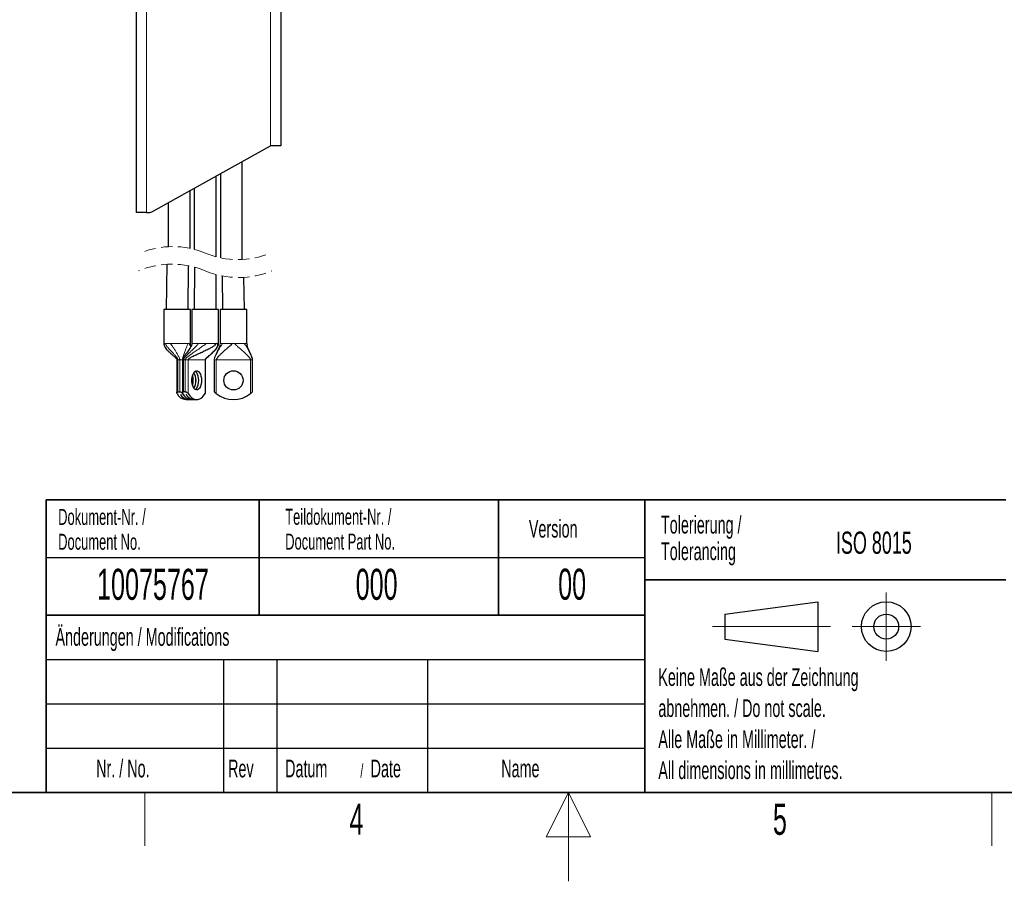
# Model space of a CAD drawing. Header units: millimetres. Extents: x 5 to 418, y 2 to 292.
# Tile 10 of 31: x 155 to 266, y 2 to 99. Entities that reach past the tile are written whole.
import ezdxf

# ---------------------------------------------------------------- set-up
doc = ezdxf.new("R2010")
doc.units = ezdxf.units.MM
doc.linetypes.add('HIDDEN', pattern=[1.905, 1.27, -0.635])
doc.layers.add('SLD-0', color=7, linetype='Continuous')
doc.styles.add('SLDTEXTSTYLE0', font='TXT', dxfattribs={"width": 0.605})

msp = doc.modelspace()

# ---------------------------------------------------------------- linework, layer by layer
at = {"color": 7, "linetype": 'Continuous', "lineweight": 25}
for p, q in [((168.2562, 241.4291), (168.2562, 77.4291)), ((184.5895, 231.5958), (184.5895, 84.9291)), ((170.1116, 77.534), (183.4229, 84.9291)), ((184.5895, 84.9291), (183.4229, 84.9291)), ((180.234, 72.1183), (180.234, 83.1576)), ((177.2895, 72.4226), (177.2895, 81.5217)), ((177.7673, 81.7872), (177.7673, 72.3093)), ((174.8229, 80.1514), (174.8229, 73.2582)), ((174.345, 73.3715), (174.345, 79.8859)), ((171.8784, 78.5155), (171.8784, 73.5625)), ((169.4229, 77.4291), (168.2562, 77.4291)), ((169.4229, 77.4291), (169.7069, 77.4291)), ((171.7179, 71.5757), (171.6474, 66.4877)), ((174.1141, 66.4877), (174.1823, 71.4088)), ((174.8256, 71.2595), (174.8229, 66.4877)), ((177.2895, 66.4877), (177.2872, 70.4211)), ((177.946, 70.2688), (177.9983, 66.4877)), ((180.4649, 66.4877), (180.4147, 70.1063)), ((177.9961, 66.6433), (177.9983, 66.4877)), ((171.3808, 66.4877), (171.3808, 62.6543)), ((172.1308, 66.4877), (171.3808, 66.4877)), ((174.3808, 66.4877), (172.1308, 66.4877)), ((174.1141, 66.4877), (174.1144, 66.5065)), ((174.3808, 62.6543), (174.3808, 66.4877)), ((174.5562, 66.4877), (174.5562, 62.6543)), ((177.5562, 66.4877), (174.5562, 66.4877)), ((177.5562, 62.6543), (177.5562, 66.4877)), ((177.7316, 66.4877), (177.7316, 62.6543)), ((180.7316, 66.4877), (177.7316, 66.4877)), ((180.7316, 62.6543), (180.7316, 66.4877)), ((180.7316, 62.6543), (180.7631, 62.4409)), ((172.8519, 60.821), (172.8519, 57.0968)), ((173.4726, 60.821), (173.4726, 57.0968)), ((176.085, 57.0968), (176.085, 60.821)), ((177.0649, 60.821), (177.0649, 57.2106)), ((181.3983, 57.2106), (181.3983, 60.821)), ((172.9714, 57.2106), (173.1783, 57.2106)), ((173.2533, 56.9069), (173.2547, 56.9069)), ((173.7989, 57.2106), (173.592, 57.2106)), ((173.8739, 56.9069), (173.8754, 56.9069)), ((173.8478, 56.321), (174.1574, 56.321)), ((174.1589, 56.321), (174.4685, 56.321)), ((174.4685, 56.321), (174.7781, 56.321)), ((174.7795, 56.321), (175.0891, 56.321))]:
    msp.add_line(p, q, dxfattribs=at)
at = {"color": 7, "linetype": 'Continuous', "lineweight": 18}
for p, q in [((169.4229, 241.4291), (169.4229, 77.4291)), ((183.4229, 84.9291), (183.4229, 231.5958)), ((171.3849, 62.6543), (171.5104, 62.6543)), ((171.5104, 62.6543), (171.5541, 62.6543)), ((171.5541, 62.6543), (172.1308, 62.6543)), ((172.1308, 62.6543), (174.1301, 62.6543)), ((174.1301, 62.6543), (174.2243, 62.6543)), ((174.2243, 62.6543), (174.3755, 62.6543)), ((174.5744, 62.6543), (175.3062, 62.6543)), ((175.3062, 62.6543), (176.1132, 62.6543)), ((176.1132, 62.6543), (176.213, 62.6543)), ((176.213, 62.6543), (177.3056, 62.6543)), ((177.3056, 62.6543), (177.3998, 62.6543)), ((177.3998, 62.6543), (177.5559, 62.6543)), ((177.6936, 62.4054), (177.7316, 62.6543)), ((177.7316, 62.6543), (177.962, 62.6543)), ((177.962, 62.6543), (178.0181, 62.6543)), ((178.0181, 62.6543), (179.1374, 62.6543)), ((179.1374, 62.6543), (179.3258, 62.6543)), ((179.3258, 62.6543), (180.4451, 62.6543)), ((180.4451, 62.6543), (180.5012, 62.6543)), ((180.5012, 62.6543), (180.7316, 62.6543)), ((172.9106, 60.821), (172.853, 60.821)), ((172.9714, 60.821), (172.9106, 60.821)), ((173.1783, 60.821), (172.9714, 60.821)), ((172.9714, 57.2106), (172.9714, 60.821)), ((173.4726, 60.821), (173.1783, 60.821)), ((173.1783, 60.821), (173.1783, 57.2106)), ((173.592, 60.821), (173.4763, 60.821)), ((173.7989, 60.821), (173.592, 60.821)), ((173.592, 57.2106), (173.592, 60.821)), ((173.8727, 60.821), (173.7989, 60.821)), ((173.7989, 60.821), (173.7989, 57.2106)), ((174.1252, 60.821), (173.8727, 60.821)), ((176.053, 60.821), (174.1252, 60.821)), ((174.1252, 56.9979), (174.1252, 60.821)), ((176.053, 60.821), (176.053, 56.9979)), ((176.0822, 60.821), (176.053, 60.821)), ((177.0779, 60.821), (177.0649, 60.821)), ((177.3038, 60.821), (177.0779, 60.821)), ((181.1594, 60.821), (177.3038, 60.821)), ((177.3038, 56.9979), (177.3038, 60.821)), ((181.3853, 60.821), (181.1594, 60.821)), ((181.1594, 60.821), (181.1594, 56.9979)), ((181.3983, 60.821), (181.3853, 60.821))]:
    msp.add_line(p, q, dxfattribs=at)
at = {"color": 7, "linetype": 'Continuous', "lineweight": 25, "flags": 128}
for points in [[(175.6162, 58.7375), (175.6308, 58.4876), (175.6162, 58.2378), (175.5732, 58.0014), (175.5041, 57.7913), (175.4126, 57.6187), (175.3037, 57.4929), (175.1832, 57.4208), (175.0576, 57.4061), (174.9338, 57.4498), (174.8183, 57.5495), (174.7174, 57.6997), (174.6366, 57.8923), (174.5801, 58.1171), (174.5511, 58.3619), (174.5511, 58.6134), (174.5801, 58.8582), (174.6366, 59.0829), (174.7174, 59.2756), (174.8183, 59.4258), (174.9338, 59.5255), (175.0576, 59.5692), (175.1832, 59.5545), (175.3037, 59.4824), (175.4126, 59.3566), (175.5041, 59.184), (175.5732, 58.9738), (175.6162, 58.7375)], [(175.3197, 58.4876), (175.3051, 58.7375), (175.2621, 58.9738), (175.193, 59.184), (175.1015, 59.3566), (174.9926, 59.4824), (174.9336, 59.5254)], [(175.3212, 58.4876), (175.3066, 58.7375), (175.2636, 58.9738), (175.1945, 59.184), (175.103, 59.3566), (174.9941, 59.4824), (174.9343, 59.5258)], [(174.9336, 57.4499), (174.9926, 57.4929), (175.1015, 57.6187), (175.193, 57.7913), (175.2621, 58.0014), (175.3051, 58.2378), (175.3197, 58.4876)], [(174.9343, 57.4495), (174.9941, 57.4929), (175.103, 57.6187), (175.1945, 57.7913), (175.2636, 58.0014), (175.3066, 58.2378), (175.3212, 58.4876)], [(173.5046, 56.9979), (173.6953, 56.7367), (173.9035, 56.5355), (174.1243, 56.3988), (174.3529, 56.3297), (174.4685, 56.321)], [(174.1252, 56.9979), (174.316, 56.7367), (174.5241, 56.5355), (174.745, 56.3988), (174.9735, 56.3297), (175.2047, 56.3297), (175.4333, 56.3988), (175.6541, 56.5355), (175.8623, 56.7367), (176.053, 56.9979)]]:
    msp.add_lwpolyline(points, dxfattribs=at)
at = {"color": 7, "linetype": 'Continuous', "lineweight": 25}
msp.add_circle((179.2316, 58.4876), 1.0833, dxfattribs=at)
for centre, radius, start, end in [((169.7069, 78.2625), 0.8333, 269.999973, 299.054752), ((172.6807, 58.4876), 2.0197, 344.116538, 15.883462), ((172.6832, 58.4876), 2.0187, 344.036446, 15.963554), ((173.5178, 58.5729), 1.4947, 356.72895, 32.477683), ((173.2814, 58.4876), 1.7408, 329.332683, 30.667317), ((173.4691, 58.4151), 1.5428, 328.096513, 2.696855), ((173.9775, 57.5304), 1.2163, 205.959007, 263.878619), ((174.2622, 57.4733), 1.157, 209.305683, 264.803082), ((174.2452, 57.4448), 1.1271, 208.503056, 265.6057), ((174.5982, 57.5304), 1.2163, 205.958986, 263.878632), ((174.8829, 57.4733), 1.157, 209.305655, 264.803101), ((174.8659, 57.4448), 1.1271, 208.503056, 265.6057), ((179.2316, 59.4043), 3.0833, 231.301136, 308.698864)]:
    msp.add_arc(centre, radius, start, end, dxfattribs=at)
at = {"color": 7, "linetype": 'HIDDEN', "lineweight": 18}
for centre, radius, start, end in [((172.3798, 64.017), 9.5587, 67.380135, 112.619865), ((179.7326, 81.6638), 9.5587, 247.380135, 292.619865), ((172.2944, 61.8123), 9.7804, 67.380135, 112.619865), ((179.8178, 79.8684), 9.7804, 247.380135, 292.619865)]:
    msp.add_arc(centre, radius, start, end, dxfattribs=at)
at = {"color": 7, "linetype": 'Continuous', "lineweight": 25}
for points, knots in [([(171.3804, 62.6543), (171.3818, 62.6277), (171.3847, 62.5737), (171.4104, 62.4669), (171.4776, 62.2978), (171.6099, 62.0897), (171.8012, 61.8635), (172.0249, 61.6423), (172.2795, 61.4174), (172.5326, 61.2012), (172.7203, 61.0311), (172.8171, 60.9141), (172.8433, 60.8629), (172.8508, 60.838), (172.8516, 60.8265), (172.8519, 60.821)], [0, 0, 0, 0, 0.03318398, 0.06746265, 0.13654025, 0.2594936, 0.37314956, 0.50607385, 0.65180707, 0.79722722, 0.92169948, 0.96778936, 0.98556059, 0.99314772, 1, 1, 1, 1]), ([(174.5565, 62.6543), (174.5545, 62.6282), (174.545, 62.5012), (174.4055, 62.2168), (174.1198, 61.8), (173.8036, 61.3917), (173.5849, 61.0838), (173.5045, 60.9358), (173.4774, 60.8661), (173.4741, 60.8349), (173.4726, 60.821)], [0, 0, 0, 0, 0.03642338, 0.17713247, 0.43034649, 0.74567373, 0.89648186, 0.95646025, 0.98047449, 1, 1, 1, 1]), ([(177.3056, 62.6543), (177.2514, 62.5879), (177.1265, 62.4345), (176.8494, 62.2492), (176.4895, 62.037), (176.0523, 61.8179), (175.5512, 61.5846), (175.0511, 61.3606), (174.6064, 61.1548), (174.3115, 61.0017), (174.1699, 60.8997), (174.1364, 60.8554), (174.1272, 60.8381), (174.1259, 60.8264), (174.1252, 60.821)], [0, 0, 0, 0, 0.06904949, 0.15939001, 0.26695926, 0.40800937, 0.55465871, 0.71446474, 0.85169976, 0.95072202, 0.9844169, 0.99053205, 0.9956467, 1, 1, 1, 1]), ([(174.4655, 62.3644), (174.4615, 62.3713), (174.4323, 62.4215), (174.3963, 62.5182), (174.3855, 62.6111), (174.3805, 62.6543)], [0, 0, 0, 0, 0.0792387, 0.57196428, 1, 1, 1, 1]), ([(176.085, 60.821), (176.0854, 60.8265), (176.0861, 60.838), (176.0936, 60.8629), (176.1218, 60.9178), (176.1919, 61.0006), (176.327, 61.1329), (176.5756, 61.3484), (176.8666, 61.5974), (177.1358, 61.8635), (177.3271, 62.0897), (177.4594, 62.2978), (177.5265, 62.4669), (177.5523, 62.5737), (177.5551, 62.6277), (177.5566, 62.6543)], [0, 0, 0, 0, 0.00685215, 0.01443916, 0.03221005, 0.08348045, 0.14874368, 0.26852573, 0.49393567, 0.62685746, 0.74051129, 0.86346233, 0.93253862, 0.96681664, 1, 1, 1, 1]), ([(177.703, 62.4414), (177.6885, 62.3972), (177.645, 62.2646), (177.5431, 62.0256), (177.38, 61.667), (177.2209, 61.3325), (177.1371, 61.0972), (177.1141, 61.0325)], [0, 0, 0, 0, 0.09124026, 0.2739661, 0.50952712, 0.86537338, 1, 1, 1, 1]), ([(179.1374, 62.6543), (179.0673, 62.5904), (178.9232, 62.4592), (178.7008, 62.2624), (178.4595, 62.0499), (178.2077, 61.8272), (177.9465, 61.5911), (177.7053, 61.3629), (177.5025, 61.1521), (177.3734, 60.9933), (177.3202, 60.8947), (177.3081, 60.8546), (177.3046, 60.8374), (177.3041, 60.8263), (177.3038, 60.821)], [0, 0, 0, 0, 0.10904032, 0.22379571, 0.34113269, 0.4784574, 0.60986642, 0.74556195, 0.8597679, 0.94578953, 0.97993434, 0.98723206, 0.99389912, 1, 1, 1, 1]), ([(181.3983, 60.821), (181.3977, 60.8329), (181.396, 60.8666), (181.3833, 60.9248), (181.3482, 61.0492), (181.2764, 61.2349), (181.1718, 61.4762), (181.0619, 61.7162), (180.9599, 61.9382), (180.8742, 62.1332), (180.8077, 62.2971), (180.7748, 62.3972), (180.7603, 62.4414)], [0, 0, 0, 0, 0.02049994, 0.05783112, 0.10197896, 0.24272114, 0.39919768, 0.55413526, 0.6961973, 0.81900315, 0.92013201, 1, 1, 1, 1]), ([(172.8839, 56.9979), (172.8713, 57.0226), (172.8465, 57.071), (172.8537, 57.1468), (172.8932, 57.1918), (172.9337, 57.2085), (172.9601, 57.21), (172.9714, 57.2106)], [0, 0, 0, 0, 0.28450223, 0.55926542, 0.7258242, 0.88336714, 1, 1, 1, 1]), ([(173.1783, 57.2106), (173.1982, 57.2087), (173.2393, 57.2048), (173.306, 57.1776), (173.3813, 57.1315), (173.4525, 57.0701), (173.4894, 57.019), (173.5046, 56.9979)], [0, 0, 0, 0, 0.14833265, 0.30647813, 0.53141744, 0.80663586, 1, 1, 1, 1]), ([(173.5046, 56.9979), (173.492, 57.0226), (173.4671, 57.071), (173.4744, 57.1468), (173.5138, 57.1918), (173.5544, 57.2085), (173.5808, 57.21), (173.592, 57.2106)], [0, 0, 0, 0, 0.28450223, 0.55926504, 0.72582359, 0.88336731, 1, 1, 1, 1]), ([(173.7989, 57.2106), (173.8188, 57.2087), (173.8599, 57.2048), (173.9266, 57.1776), (174.002, 57.1315), (174.0732, 57.0701), (174.11, 57.019), (174.1252, 56.9979)], [0, 0, 0, 0, 0.14833339, 0.30647848, 0.53141776, 0.80663613, 1, 1, 1, 1]), ([(176.053, 56.9979), (176.0684, 57.0228), (176.0879, 57.0544), (176.0815, 57.0893), (176.0801, 57.0968)], [0, 0, 0, 0, 0.78488727, 1, 1, 1, 1]), ([(177.0649, 57.2106), (177.0678, 57.2078), (177.0783, 57.1975), (177.1051, 57.1714), (177.1565, 57.1232), (177.2253, 57.0621), (177.2789, 57.0183), (177.3038, 56.9979)], [0, 0, 0, 0, 0.03741553, 0.13783467, 0.35093097, 0.69805176, 1, 1, 1, 1]), ([(181.1594, 56.9979), (181.1902, 57.0232), (181.2513, 57.0733), (181.3229, 57.1381), (181.3701, 57.183), (181.3899, 57.2023), (181.3971, 57.2094), (181.3983, 57.2106)], [0, 0, 0, 0, 0.373398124, 0.740731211, 0.904930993, 0.984660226, 1, 1, 1, 1])]:
    msp.add_open_spline(points, degree=3, knots=knots, dxfattribs=at)
at = {"color": 7, "linetype": 'Continuous', "lineweight": 18}
for points, knots in [([(172.9714, 60.821), (172.9705, 60.831), (172.9685, 60.8531), (172.9562, 60.8877), (172.9273, 60.9499), (172.8406, 61.083), (172.679, 61.2799), (172.4571, 61.528), (172.202, 61.8031), (171.9377, 62.0946), (171.6893, 62.3754), (171.5649, 62.5694), (171.5104, 62.6543)], [0, 0, 0, 0, 0.012745, 0.02813818, 0.04635029, 0.10020281, 0.22939714, 0.37045927, 0.52397975, 0.70694223, 0.87176681, 1, 1, 1, 1]), ([(172.1308, 62.6543), (172.1894, 62.5743), (172.3155, 62.4022), (172.5019, 62.1255), (172.6918, 61.8294), (172.8627, 61.5447), (173.0033, 61.2894), (173.1028, 61.0846), (173.156, 60.9446), (173.1756, 60.8636), (173.1774, 60.8342), (173.1783, 60.821)], [0, 0, 0, 0, 0.14014981, 0.30132759, 0.47110358, 0.63708165, 0.77023002, 0.88270236, 0.95845198, 0.98128546, 1, 1, 1, 1]), ([(174.1301, 62.6543), (174.076, 62.5457), (173.959, 62.3105), (173.8116, 61.9319), (173.6881, 61.5814), (173.5999, 61.2895), (173.5479, 61.1017), (173.5285, 60.9957), (173.5226, 60.9633)], [0, 0, 0, 0, 0.20202295, 0.43727506, 0.67590108, 0.82062696, 0.9450917, 1, 1, 1, 1]), ([(173.592, 60.821), (173.5944, 60.8367), (173.5999, 60.8732), (173.6388, 60.9448), (173.7379, 61.0833), (173.921, 61.279), (174.1716, 61.5258), (174.4638, 61.8003), (174.773, 62.0919), (175.069, 62.3747), (175.2334, 62.5685), (175.3062, 62.6543)], [0, 0, 0, 0, 0.01876368, 0.04365148, 0.09545562, 0.22160723, 0.36092617, 0.51389557, 0.69805889, 0.86632776, 1, 1, 1, 1]), ([(173.7989, 60.821), (173.8003, 60.8311), (173.8033, 60.8539), (173.8219, 60.8884), (173.8661, 60.952), (173.9994, 61.0874), (174.2437, 61.2837), (174.5842, 61.5308), (174.9855, 61.8064), (175.419, 62.0983), (175.842, 62.3812), (176.0985, 62.57), (176.213, 62.6543)], [0, 0, 0, 0, 0.00993797, 0.02247886, 0.03796583, 0.08615301, 0.20819319, 0.34615491, 0.49972654, 0.68687534, 0.86015188, 1, 1, 1, 1]), ([(174.4389, 62.2965), (174.4135, 62.3319), (174.3324, 62.4452), (174.2683, 62.5692), (174.2243, 62.6543)], [0, 0, 0, 0, 0.312866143, 1, 1, 1, 1]), ([(176.053, 60.821), (176.0536, 60.8279), (176.0549, 60.8426), (176.0636, 60.8652), (176.0842, 60.9038), (176.1602, 60.9995), (176.3271, 61.1497), (176.5742, 61.3559), (176.8604, 61.5994), (177.1419, 61.8704), (177.3522, 62.145), (177.4649, 62.4213), (177.4209, 62.5787), (177.3998, 62.6543)], [0, 0, 0, 0, 0.00862833, 0.01855809, 0.03002619, 0.06353645, 0.17115815, 0.31134493, 0.46799003, 0.64330479, 0.79992588, 0.90384458, 1, 1, 1, 1]), ([(177.0649, 60.821), (177.0654, 60.8309), (177.0663, 60.8525), (177.0721, 60.887), (177.086, 60.9481), (177.1278, 61.0787), (177.2112, 61.2777), (177.3322, 61.5285), (177.4796, 61.8071), (177.6498, 62.1021), (177.83, 62.3933), (177.9583, 62.5714), (178.0181, 62.6543)], [0, 0, 0, 0, 0.01435385, 0.03116423, 0.05038689, 0.1047045, 0.22872059, 0.36133456, 0.50623313, 0.68341398, 0.85258784, 1, 1, 1, 1]), ([(181.1594, 60.821), (181.159, 60.8278), (181.1582, 60.8423), (181.1524, 60.8648), (181.1386, 60.9028), (181.0865, 60.9976), (180.9606, 61.1522), (180.758, 61.3629), (180.4932, 61.6133), (180.1824, 61.8926), (179.8684, 62.1691), (179.5801, 62.4231), (179.409, 62.5786), (179.3258, 62.6543)], [0, 0, 0, 0, 0.00785432, 0.01666236, 0.02652924, 0.0542372, 0.14025649, 0.25445936, 0.3901513, 0.55863601, 0.73443965, 0.87079927, 1, 1, 1, 1]), ([(181.3983, 60.821), (181.3979, 60.8309), (181.397, 60.8525), (181.3911, 60.887), (181.3772, 60.9481), (181.3354, 61.0787), (181.252, 61.2777), (181.1311, 61.5285), (180.9836, 61.8071), (180.8135, 62.1021), (180.6332, 62.3933), (180.5049, 62.5714), (180.4451, 62.6543)], [0, 0, 0, 0, 0.01435384, 0.03116423, 0.05038688, 0.10470449, 0.22872063, 0.36133458, 0.50623316, 0.68341399, 0.85258784, 1, 1, 1, 1])]:
    msp.add_open_spline(points, degree=3, knots=knots, dxfattribs=at)
at = {"layer": 'SLD-0', "lineweight": 35}
for p, q in [((158.1167, 45), (225.6167, 45)), ((158.1167, 45), (158.1167, 32)), ((182.1167, 45), (182.1167, 32)), ((209.1167, 45), (209.1167, 32)), ((225.6167, 45), (225.6167, 32)), ((225.6167, 45), (266.3305, 45)), ((225.6167, 45), (225.6167, 36)), ((225.6167, 36), (266.3305, 36)), ((225.6167, 36), (225.6167, 12)), ((158.1167, 32), (158.1167, 12)), ((158.1167, 32), (225.6167, 32)), ((225.6167, 32), (225.6167, 12)), ((26, 12), (408, 12)), ((158.1167, 12), (225.6167, 12)), ((225.6167, 12), (266.3305, 12))]:
    msp.add_line(p, q, dxfattribs=at)
at = {"layer": 'SLD-0'}
for p, q in [((158.1167, 38.5), (225.6167, 38.5)), ((158.1167, 27), (225.6167, 27)), ((178.1167, 27), (178.1167, 12)), ((184.1167, 27), (184.1167, 12)), ((201.1167, 27), (201.1167, 12)), ((158.1167, 22), (225.6167, 22)), ((158.1167, 17), (225.6167, 17))]:
    msp.add_line(p, q, dxfattribs=at)
at = {"layer": 'SLD-0', "lineweight": 18}
for p, q in [((252.8396, 34.5746), (252.8396, 26.8746)), ((233.2396, 30.7246), (246.5396, 30.7246)), ((248.9896, 30.7246), (256.6896, 30.7246)), ((169.25, 6), (169.25, 12)), ((217, 12), (214.5, 7)), ((217, 2), (217, 12)), ((219.5, 7), (217, 12)), ((264.75, 6), (264.75, 12)), ((214.5, 7), (219.5, 7))]:
    msp.add_line(p, q, dxfattribs=at)
at = {"layer": 'SLD-0', "lineweight": 25}
for p, q in [((234.6396, 32.1246), (245.1396, 33.5246)), ((245.1396, 33.5246), (245.1396, 27.9246)), ((158.1167, 32), (225.6167, 32)), ((234.6396, 32.1246), (234.6396, 29.3246)), ((234.6396, 29.3246), (245.1396, 27.9246))]:
    msp.add_line(p, q, dxfattribs=at)
for radius in [2.8, 1.4]:
    msp.add_circle((252.8396, 30.7246), radius, dxfattribs=at)

# ---------------------------------------------------------------- texts
at = {"layer": 'SLD-0', "style": 'SLDTEXTSTYLE0'}
for s, insert, char_height, attachment_point in [('Dokument-Nr. /', (159.4707, 43.9891), 1.8, 1), ('Teildokument-Nr. /', (185.0721, 44.0073), 1.8, 1), ('Tolerierung /', (227.4391, 43.2172), 2, 1), ('Version', (212.5452, 42.7601), 2, 1), ('Document No.', (159.4707, 41.1891), 1.8, 1), ('Document Part No.', (185.0721, 41.2073), 1.8, 1), ('ISO 8015', (247.1716, 41.4342), 2.5, 1), ('Tolerancing', (227.4391, 40.2172), 2, 1), ('10075767', (170.1557, 37.243), 3.5, 2), ('000', (195.3767, 37.243), 3.5, 2), ('00', (217.424, 37.2527), 3.5, 2), ('Änderungen / Modifications', (159.1698, 30.5619), 2, 1), ('Keine Maße aus der Zeichnung', (227.1404, 26.0307), 2, 1), ('abnehmen. / Do not scale.', (227.1404, 22.5307), 2, 1), ('Alle Maße in Millimeter. /', (227.1404, 19.0307), 2, 1), ('Nr. / No.', (163.7532, 15.7244), 2, 1), ('Rev', (178.6351, 15.7244), 2, 1), ('Datum', (185.0629, 15.7244), 2, 1), ('Date', (194.7022, 15.7244), 2, 1), ('Name', (209.4275, 15.729), 2, 1), ('All dimensions in millimetres.', (227.1404, 15.5307), 2, 1), ('/', (193.5459, 15.2243), 1.5, 1), ('4', (193.1027, 10.743), 3.5, 2), ('5', (240.8527, 10.743), 3.5, 2)]:
    msp.add_mtext(s, dxfattribs=dict(at, insert=insert, char_height=char_height, attachment_point=attachment_point))

doc.saveas('drawing.dxf')
